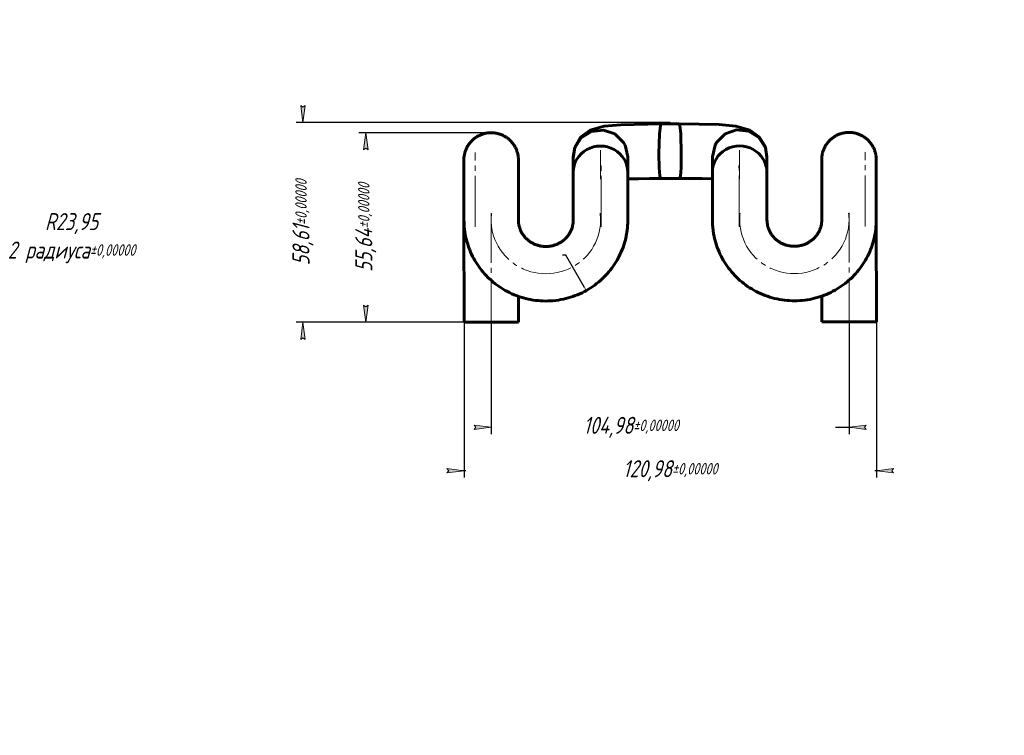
# Model space of a CAD drawing. Header units: millimetres. Extents: x 0 to 594, y 0 to 420.
# Tile 1 of 4: x 0 to 289, y 0 to 210. Entities that reach past the tile are written whole.
import ezdxf

# ---------------------------------------------------------------- set-up
doc = ezdxf.new("R2010")
doc.units = ezdxf.units.MM
for name, pattern in [('K5LT_AXLED', [19.5, 15, -1.5, 1.5, -1.5]), ('K5LT_BASIC', [0]), ('K5LT_THIN', [0])]:
    doc.linetypes.add(name, pattern=pattern)
doc.layers.add('Системный слой', color=7, linetype='Continuous')
doc.styles.add('KDIMTEXTSTYLE', font='GOST_AU.SHX', dxfattribs={"width": 0.96, "oblique": 15, "height": 5})
doc.dimstyles.new('KDIMSTYLE (1.00)', dxfattribs={"dimtxt": 5, "dimasz": 1, "dimexe": 2, "dimexo": 0, "dimgap": 1, "dimtad": 1, "dimtxsty": 'KDIMTEXTSTYLE', "dimsah": 1, "dimcen": 0, "dimdle": 1, "dimadec": 0, "dimazin": 0, "dimtfac": 0.667, "dimtmove": 0, "dimatfit": 3, "dimfxl": 1, "dimtvp": 1, "dimtolj": 1, "dimtzin": 0, "dimarcsym": 0})

# ---------------------------------------------------------------- blocks, each defined once
blk = doc.blocks.new('U24')
at = {"layer": 'Системный слой', "color": 150, "linetype": 'K5LT_BASIC', "lineweight": 60, "true_color": 0x0080ff}
for p, q in [((235.33, 121.29), (251.33, 121.3)), ((251.33, 121.3), (235.33, 121.29))]:
    blk.add_line(p, q, dxfattribs=at)
blk = doc.blocks.new('U25')
at = {"layer": 'Системный слой', "color": 150, "linetype": 'K5LT_BASIC', "lineweight": 60, "true_color": 0x0080ff}
for p, q in [((204.44, 173.99), (206.95, 176.49)), ((206.95, 176.49), (210.3, 177.66)), ((210.3, 177.66), (213.83, 177.27)), ((213.83, 177.27), (216.84, 175.4)), ((203.99, 173.19), (204.44, 173.99)), ((216.84, 175.4), (218.75, 172.42)), ((203.21, 169.74), (203.99, 173.19)), ((218.75, 172.42), (219.21, 169.76))]:
    blk.add_line(p, q, dxfattribs=at)
blk = doc.blocks.new('U26')
at = {"layer": 'Системный слой', "color": 150, "linetype": 'K5LT_BASIC', "lineweight": 60, "true_color": 0x0080ff}
for p, q in [((193.57, 163.4), (196.84, 163.4)), ((196.84, 163.4), (200.08, 163.36)), ((200.08, 163.36), (203.21, 163.28))]:
    blk.add_line(p, q, dxfattribs=at)
blk = doc.blocks.new('U27')
at = {"layer": 'Системный слой', "color": 150, "linetype": 'K5LT_BASIC', "lineweight": 60, "true_color": 0x0080ff}
for p, q in [((193.44, 179.4), (205.22, 179.2)), ((205.22, 179.2), (210.07, 178.77)), ((210.07, 178.77), (214.23, 177.62)), ((214.23, 177.62), (217.04, 175.57)), ((217.04, 175.57), (218.77, 172.68)), ((218.77, 172.68), (219.23, 169.42)), ((219.23, 169.42), (219.21, 169.14))]:
    blk.add_line(p, q, dxfattribs=at)
blk = doc.blocks.new('U28')
at = {"layer": 'Системный слой', "color": 150, "linetype": 'K5LT_BASIC', "lineweight": 60, "true_color": 0x0080ff}
for p, q in [((146.35, 121.2), (130.35, 121.19)), ((130.35, 121.19), (146.35, 121.2))]:
    blk.add_line(p, q, dxfattribs=at)
blk = doc.blocks.new('U29')
at = {"layer": 'Системный слой', "color": 150, "linetype": 'K5LT_BASIC', "lineweight": 60, "true_color": 0x0080ff}
for p, q in [((167.75, 177.23), (164.74, 175.35)), ((171.28, 177.62), (167.75, 177.23)), ((174.64, 176.46), (171.28, 177.62)), ((177.15, 173.96), (174.64, 176.46)), ((164.74, 175.35), (162.84, 172.36)), ((177.6, 173.17), (177.15, 173.96)), ((162.84, 172.36), (162.39, 169.71)), ((178.39, 169.72), (177.6, 173.17))]:
    blk.add_line(p, q, dxfattribs=at)
blk = doc.blocks.new('U30')
at = {"layer": 'Системный слой', "color": 150, "linetype": 'K5LT_BASIC', "lineweight": 60, "true_color": 0x0080ff}
for p, q in [((181.53, 163.34), (178.39, 163.25)), ((184.77, 163.39), (181.53, 163.34)), ((188.04, 163.4), (184.77, 163.39))]:
    blk.add_line(p, q, dxfattribs=at)
blk = doc.blocks.new('U31')
at = {"layer": 'Системный слой', "color": 150, "linetype": 'K5LT_BASIC', "lineweight": 60, "true_color": 0x0080ff}
for p, q in [((176.36, 179.18), (171.51, 178.74)), ((188.14, 179.39), (176.36, 179.18)), ((167.35, 177.58), (164.55, 175.52)), ((171.51, 178.74), (167.35, 177.58)), ((164.55, 175.52), (162.82, 172.63)), ((162.82, 172.63), (162.37, 169.36)), ((162.37, 169.36), (162.39, 169.09))]:
    blk.add_line(p, q, dxfattribs=at)
blk = doc.blocks.new('U32')
at = {"layer": 'Системный слой', "color": 150, "linetype": 'K5LT_BASIC', "lineweight": 60, "true_color": 0x0080ff}
for p, q in [((193.63, 178.98), (193.44, 179.4)), ((193.44, 179.4), (193.44, 179.4)), ((193.92, 176.47), (193.63, 178.98)), ((194.1, 170.61), (193.92, 176.47)), ((194.02, 166.54), (194.1, 170.61)), ((193.82, 164.19), (194.02, 166.54)), ((193.57, 163.4), (193.82, 164.19)), ((193.57, 163.4), (193.57, 163.4))]:
    blk.add_line(p, q, dxfattribs=at)
blk = doc.blocks.new('U33')
at = {"layer": 'Системный слой', "color": 150, "linetype": 'K5LT_BASIC', "lineweight": 60, "true_color": 0x0080ff}
for p, q in [((187.95, 178.98), (188.14, 179.39)), ((188.14, 179.39), (188.14, 179.39)), ((187.49, 170.6), (187.66, 176.46)), ((187.66, 176.46), (187.95, 178.98)), ((187.59, 166.54), (187.49, 170.6)), ((187.79, 164.18), (187.59, 166.54)), ((188.04, 163.4), (187.79, 164.18)), ((188.04, 163.4), (188.04, 163.4))]:
    blk.add_line(p, q, dxfattribs=at)
blk = doc.blocks.new('KDIMARROW_01')
at = {"layer": 'Системный слой'}
blk.add_hatch(color=0, dxfattribs=at).paths.add_polyline_path([(0, 0), (-5, 0.66), (-4.5, 0), (-5, -0.66)])
at = {"layer": 'Системный слой', "color": 0, "linetype": 'K5LT_THIN', "lineweight": 18}
for p, q in [((-4.5, 0), (-5, 0.66)), ((-5, 0.66), (0, 0)), ((0, 0), (-5, -0.66)), ((-5, -0.66), (-4.5, 0)), ((0, 0), (-1, 0))]:
    blk.add_line(p, q, dxfattribs=at)

msp = doc.modelspace()

# ---------------------------------------------------------------- linework, layer by layer
at = {"layer": 'Системный слой', "color": 150, "linetype": 'K5LT_BASIC', "lineweight": 60, "true_color": 0x0080ff}
for p, q in [((188.14, 179.395), (193.437, 179.4)), ((130.308, 168.817), (130.325, 151.154)), ((146.308, 168.832), (146.308, 168.832)), ((146.308, 168.832), (146.308, 168.832)), ((146.308, 168.832), (146.325, 151.169)), ((162.392, 165.184), (162.388, 169.706)), ((178.392, 165.199), (178.388, 169.721)), ((203.212, 165.222), (203.208, 169.744)), ((219.212, 165.237), (219.208, 169.759)), ((235.288, 168.915), (235.305, 151.253)), ((235.288, 168.915), (235.288, 168.915)), ((251.288, 168.93), (251.305, 151.268)), ((162.392, 165.184), (162.405, 151.184)), ((178.392, 165.199), (178.405, 151.199)), ((203.212, 165.222), (203.225, 151.222)), ((219.212, 165.237), (219.225, 151.237)), ((188.036, 163.395), (193.571, 163.4)), ((130.353, 121.189), (130.325, 151.154)), ((251.333, 121.302), (251.305, 151.268)), ((146.353, 121.204), (146.346, 128.799)), ((235.333, 121.287), (235.326, 128.883))]:
    msp.add_line(p, q, dxfattribs=at)
at = {"layer": 'Системный слой', "color": 30, "linetype": 'K5LT_AXLED', "lineweight": 18, "true_color": 0xff8000}
for p, q in [((133.617, 149.192), (133.596, 171)), ((170.394, 163.192), (170.386, 171.713)), ((211.214, 163.23), (211.206, 171.751)), ((248.017, 149.299), (247.996, 171.107)), ((170.595, 149.192), (170.578, 167.192)), ((211.039, 149.23), (211.022, 167.23)), ((138.355, 119.196), (138.323, 153.183)), ((243.335, 119.295), (243.303, 153.282))]:
    msp.add_line(p, q, dxfattribs=at)
at = {"layer": 'Системный слой', "color": 150, "linetype": 'K5LT_BASIC', "lineweight": 60, "true_color": 0x0080ff}
for centre in [(170.392, 165.192), (211.212, 165.23)]:
    msp.add_ellipse(centre, major_axis=(8, 0.008), ratio=0.9657185, start_param=0, end_param=3.1415927, dxfattribs=at)
at = {"layer": 'Системный слой', "color": 30, "linetype": 'K5LT_AXLED', "lineweight": 18, "true_color": 0xff8000}
for centre, major_axis, start_param, end_param in [((154.365, 151.177), (-16.04, -0.015), 6.1561048, 9.5518584), ((227.265, 151.245), (16.04, 0.015), 3.0145122, 6.4102658)]:
    msp.add_ellipse(centre, major_axis=major_axis, ratio=0.9810733, start_param=start_param, end_param=end_param, dxfattribs=at)
at = {"layer": 'Системный слой', "color": 150, "linetype": 'K5LT_BASIC', "lineweight": 60, "true_color": 0x0080ff}
for points, knots in [([(146.308, 168.832), (146.308, 168.853), (146.308, 168.874), (146.308, 168.926), (146.307, 168.958), (146.306, 169.049), (146.304, 169.108), (146.296, 169.283), (146.289, 169.399), (146.259, 169.737), (146.231, 169.96), (146.136, 170.508), (146.06, 170.832), (145.866, 171.468), (145.75, 171.781), (145.478, 172.389), (145.324, 172.684), (144.978, 173.254), (144.788, 173.529), (144.374, 174.051), (144.151, 174.3), (143.675, 174.768), (143.422, 174.987), (142.891, 175.391), (142.612, 175.577), (142.034, 175.913), (141.735, 176.062), (141.119, 176.323), (140.803, 176.434), (140.159, 176.616), (139.831, 176.687), (139.168, 176.786), (138.834, 176.815), (138.164, 176.831), (137.828, 176.818), (137.162, 176.75), (136.83, 176.695), (136.178, 176.544), (135.856, 176.448), (135.228, 176.216), (134.922, 176.081), (134.328, 175.773), (134.041, 175.6), (133.49, 175.22), (133.227, 175.013), (132.729, 174.568), (132.494, 174.33), (132.056, 173.827), (131.853, 173.561), (131.481, 173.007), (131.312, 172.719), (131.013, 172.124), (130.882, 171.817), (130.659, 171.189), (130.567, 170.869), (130.424, 170.219), (130.373, 169.89), (130.32, 169.313), (130.308, 169.052), (130.308, 168.818), (130.308, 168.817), (130.308, 168.817)], [0, 0, 0, 0, 0.0628528, 0.0628528, 0.1571321, 0.1571321, 0.3352152, 0.3352152, 0.6809058, 0.6809058, 1.3513361, 1.3513361, 2.3442324, 2.3442324, 3.3374662, 3.3374662, 4.3306931, 4.3306931, 5.3246044, 5.3246044, 6.319645, 6.319645, 7.3154743, 7.3154743, 8.3120277, 8.3120277, 9.3092515, 9.3092515, 10.3070969, 10.3070969, 11.3055506, 11.3055506, 12.3052973, 12.3052973, 13.3050394, 13.3050394, 14.3047833, 14.3047833, 15.3034581, 15.3034581, 16.3015537, 16.3015537, 17.2990152, 17.2990152, 18.2958491, 18.2958491, 19.2919569, 19.2919569, 20.2873283, 20.2873283, 21.2818245, 21.2818245, 22.2754113, 22.2754113, 23.2679293, 23.2679293, 24.2585486, 24.2585486, 24.9981173, 24.9981173, 24.9998882, 24.9998882, 24.9998882, 24.9998882]), ([(235.288, 168.915), (235.288, 168.936), (235.288, 168.957), (235.289, 169.01), (235.289, 169.041), (235.291, 169.132), (235.293, 169.192), (235.3, 169.367), (235.307, 169.482), (235.336, 169.821), (235.364, 170.043), (235.457, 170.592), (235.534, 170.916), (235.726, 171.553), (235.842, 171.865), (236.112, 172.474), (236.266, 172.77), (236.61, 173.34), (236.8, 173.615), (237.213, 174.138), (237.436, 174.388), (237.911, 174.856), (238.163, 175.075), (238.694, 175.481), (238.972, 175.668), (239.549, 176.004), (239.849, 176.154), (240.464, 176.416), (240.78, 176.528), (241.424, 176.711), (241.751, 176.782), (242.414, 176.883), (242.748, 176.913), (243.418, 176.93), (243.754, 176.918), (244.42, 176.851), (244.752, 176.796), (245.405, 176.646), (245.726, 176.551), (246.355, 176.321), (246.662, 176.186), (247.256, 175.879), (247.543, 175.707), (248.094, 175.328), (248.358, 175.121), (248.857, 174.677), (249.092, 174.439), (249.532, 173.937), (249.735, 173.672), (250.108, 173.119), (250.277, 172.831), (250.578, 172.236), (250.71, 171.929), (250.934, 171.302), (251.026, 170.982), (251.17, 170.332), (251.222, 170.003), (251.276, 169.426), (251.288, 169.166), (251.288, 168.931), (251.288, 168.931), (251.288, 168.93)], [0, 0, 0, 0, 0.0628528, 0.0628528, 0.1571321, 0.1571321, 0.3352151, 0.3352151, 0.6809057, 0.6809057, 1.351336, 1.351336, 2.3442324, 2.3442324, 3.3374661, 3.3374661, 4.330693, 4.330693, 5.3246043, 5.3246043, 6.319645, 6.319645, 7.3154742, 7.3154742, 8.3120276, 8.3120276, 9.3092514, 9.3092514, 10.3070968, 10.3070968, 11.3055505, 11.3055505, 12.3052972, 12.3052972, 13.3050394, 13.3050394, 14.3047832, 14.3047832, 15.3034581, 15.3034581, 16.3015536, 16.3015536, 17.2990151, 17.2990151, 18.295849, 18.295849, 19.2919568, 19.2919568, 20.2873282, 20.2873282, 21.2818244, 21.2818244, 22.2754112, 22.2754112, 23.2679292, 23.2679292, 24.2585486, 24.2585486, 24.9981173, 24.9981173, 24.9998882, 24.9998882, 24.9998882, 24.9998882]), ([(130.325, 151.154), (130.325, 151.154), (130.325, 151.153), (130.379, 150.24), (130.38, 149.324), (130.596, 147.506), (130.757, 146.603), (131.184, 144.819), (131.451, 143.939), (132.085, 142.213), (132.453, 141.368), (133.288, 139.723), (133.754, 138.923), (134.78, 137.38), (135.339, 136.637), (136.545, 135.216), (137.192, 134.539), (138.566, 133.261), (139.293, 132.661), (140.818, 131.545), (141.616, 131.03), (143.277, 130.094), (144.138, 129.674), (145.458, 129.124), (145.9, 128.955), (146.812, 128.637), (147.282, 128.488), (148.696, 128.089), (149.651, 127.881), (151.59, 127.579), (152.573, 127.486), (154.556, 127.42), (155.555, 127.449), (157.537, 127.627), (158.519, 127.777), (160.448, 128.192), (161.395, 128.457), (163.239, 129.096), (164.136, 129.468), (165.872, 130.314), (166.711, 130.787), (168.318, 131.824), (169.087, 132.388), (170.547, 133.598), (171.238, 134.243), (172.535, 135.606), (173.14, 136.323), (174.259, 137.819), (174.774, 138.598), (175.704, 140.206), (176.12, 141.034), (176.85, 142.729), (177.165, 143.596), (177.69, 145.358), (177.9, 146.253), (178.129, 147.568), (178.19, 147.98), (178.272, 148.666), (178.3, 148.939), (178.349, 149.527), (178.369, 149.842), (178.398, 150.504), (178.405, 150.852), (178.405, 151.199)], [0, 0, 0, 0, 0.0003812, 0.0003812, 0.9181734, 0.9181734, 1.8369783, 1.8369783, 2.7576818, 2.7576818, 3.6795428, 3.6795428, 4.6050915, 4.6050915, 5.534107, 5.534107, 6.4682197, 6.4682197, 7.4078406, 7.4078406, 8.3540158, 8.3540158, 9.3076801, 9.3076801, 9.778386, 9.778386, 10.2694779, 10.2694779, 11.2407005, 11.2407005, 12.2218193, 12.2218193, 13.2142649, 13.2142649, 14.2014605, 14.2014605, 15.177984, 15.177984, 16.144561, 16.144561, 17.1025812, 17.1025812, 18.0523266, 18.0523266, 18.9955867, 18.9955867, 19.9321025, 19.9321025, 20.8641981, 20.8641981, 21.7907753, 21.7907753, 22.7154393, 22.7154393, 23.6382676, 23.6382676, 24.0572782, 24.0572782, 24.3330129, 24.3330129, 24.6505263, 24.6505263, 24.9999963, 24.9999963, 24.9999963, 24.9999963]), ([(146.325, 151.169), (146.325, 151.169), (146.325, 151.169), (146.342, 150.879), (146.343, 150.588), (146.411, 150.01), (146.463, 149.722), (146.599, 149.154), (146.684, 148.873), (146.887, 148.321), (147.005, 148.049), (147.274, 147.519), (147.425, 147.26), (147.759, 146.758), (147.941, 146.515), (148.337, 146.049), (148.55, 145.827), (149.004, 145.404), (149.245, 145.204), (149.755, 144.832), (150.022, 144.659), (150.581, 144.344), (150.872, 144.202), (151.474, 143.951), (151.784, 143.843), (152.421, 143.663), (152.748, 143.592), (153.411, 143.488), (153.748, 143.456), (154.428, 143.433), (154.77, 143.443), (155.449, 143.504), (155.786, 143.555), (156.445, 143.697), (156.769, 143.787), (157.396, 144.005), (157.701, 144.131), (158.287, 144.417), (158.57, 144.576), (159.109, 144.924), (159.366, 145.112), (159.666, 145.361), (159.722, 145.409), (159.845, 145.517), (159.912, 145.577), (160.054, 145.71), (160.128, 145.783), (160.342, 146), (160.478, 146.149), (160.805, 146.536), (160.987, 146.781), (161.321, 147.287), (161.472, 147.548), (161.74, 148.082), (161.857, 148.355), (162.058, 148.911), (162.142, 149.193), (162.275, 149.763), (162.325, 150.051), (162.39, 150.621), (162.405, 150.903), (162.405, 151.184)], [0, 0, 0, 0, 0.0004018, 0.0004018, 0.9900873, 0.9900873, 1.978546, 1.978546, 2.9676343, 2.9676343, 3.9608331, 3.9608331, 4.9571227, 4.9571227, 5.9596183, 5.9596183, 6.9671415, 6.9671415, 7.9823933, 7.9823933, 9.005147, 9.005147, 10.0371795, 10.0371795, 11.078771, 11.078771, 12.1311626, 12.1311626, 13.1949056, 13.1949056, 14.2708666, 14.2708666, 15.341252, 15.341252, 16.3997875, 16.3997875, 17.446533, 17.446533, 18.4847683, 18.4847683, 19.5144258, 19.5144258, 19.7540164, 19.7540164, 20.0488055, 20.0488055, 20.3882556, 20.3882556, 21.0492909, 21.0492909, 22.0591559, 22.0591559, 23.0622121, 23.0622121, 24.0581978, 24.0581978, 25.0513404, 25.0513404, 26.0403284, 26.0403284, 27, 27, 27, 27]), ([(251.305, 151.268), (251.305, 151.267), (251.305, 151.267), (251.252, 150.354), (251.253, 149.437), (251.041, 147.619), (250.881, 146.716), (250.458, 144.931), (250.193, 144.05), (249.562, 142.324), (249.195, 141.478), (248.364, 139.831), (247.899, 139.031), (246.876, 137.485), (246.318, 136.741), (245.115, 135.318), (244.469, 134.64), (243.098, 133.359), (242.372, 132.758), (240.849, 131.639), (240.051, 131.123), (238.393, 130.184), (237.532, 129.761), (236.213, 129.209), (235.772, 129.039), (234.861, 128.72), (234.391, 128.57), (232.978, 128.168), (232.023, 127.958), (230.085, 127.652), (229.101, 127.558), (227.119, 127.489), (226.12, 127.515), (224.137, 127.69), (223.155, 127.837), (221.225, 128.249), (220.278, 128.512), (218.433, 129.147), (217.534, 129.518), (215.797, 130.361), (214.957, 130.833), (213.348, 131.867), (212.578, 132.429), (211.116, 133.636), (210.423, 134.28), (209.125, 135.641), (208.518, 136.357), (207.396, 137.85), (206.88, 138.628), (205.947, 140.234), (205.529, 141.061), (204.796, 142.755), (204.479, 143.621), (203.951, 145.383), (203.739, 146.277), (203.508, 147.592), (203.446, 148.004), (203.363, 148.69), (203.335, 148.962), (203.284, 149.55), (203.264, 149.865), (203.233, 150.527), (203.225, 150.875), (203.225, 151.222)], [0, 0, 0, 0, 0.0003812, 0.0003812, 0.9181734, 0.9181734, 1.8369783, 1.8369783, 2.7576818, 2.7576818, 3.6795428, 3.6795428, 4.6050915, 4.6050915, 5.534107, 5.534107, 6.4682197, 6.4682197, 7.4078406, 7.4078406, 8.3540158, 8.3540158, 9.3076801, 9.3076801, 9.778386, 9.778386, 10.2694779, 10.2694779, 11.2407005, 11.2407005, 12.2218193, 12.2218193, 13.2142649, 13.2142649, 14.2014605, 14.2014605, 15.177984, 15.177984, 16.144561, 16.144561, 17.1025812, 17.1025812, 18.0523266, 18.0523266, 18.9955867, 18.9955867, 19.9321025, 19.9321025, 20.8641981, 20.8641981, 21.7907753, 21.7907753, 22.7154393, 22.7154393, 23.6382676, 23.6382676, 24.0572782, 24.0572782, 24.3330129, 24.3330129, 24.6505263, 24.6505263, 24.9999963, 24.9999963, 24.9999963, 24.9999963]), ([(235.305, 151.253), (235.305, 151.252), (235.305, 151.252), (235.288, 150.962), (235.289, 150.671), (235.221, 150.093), (235.17, 149.806), (235.035, 149.237), (234.951, 148.956), (234.749, 148.403), (234.631, 148.131), (234.363, 147.6), (234.212, 147.341), (233.88, 146.839), (233.698, 146.596), (233.303, 146.129), (233.091, 145.906), (232.637, 145.482), (232.396, 145.282), (231.887, 144.909), (231.62, 144.735), (231.062, 144.419), (230.771, 144.277), (230.17, 144.025), (229.86, 143.916), (229.223, 143.735), (228.897, 143.663), (228.234, 143.558), (227.896, 143.526), (227.217, 143.502), (226.874, 143.511), (226.195, 143.57), (225.858, 143.621), (225.199, 143.762), (224.875, 143.851), (224.247, 144.067), (223.942, 144.193), (223.355, 144.478), (223.073, 144.636), (222.533, 144.983), (222.276, 145.171), (221.975, 145.419), (221.919, 145.467), (221.795, 145.575), (221.728, 145.635), (221.586, 145.768), (221.512, 145.84), (221.298, 146.057), (221.162, 146.206), (220.834, 146.593), (220.651, 146.837), (220.316, 147.342), (220.165, 147.603), (219.896, 148.137), (219.778, 148.41), (219.576, 148.965), (219.492, 149.247), (219.357, 149.817), (219.307, 150.105), (219.242, 150.674), (219.225, 150.956), (219.225, 151.237)], [0, 0, 0, 0, 0.0004018, 0.0004018, 0.9900873, 0.9900873, 1.978546, 1.978546, 2.9676343, 2.9676343, 3.9608331, 3.9608331, 4.9571227, 4.9571227, 5.9596183, 5.9596183, 6.9671415, 6.9671415, 7.9823933, 7.9823933, 9.005147, 9.005147, 10.0371795, 10.0371795, 11.078771, 11.078771, 12.1311626, 12.1311626, 13.1949056, 13.1949056, 14.2708666, 14.2708666, 15.341252, 15.341252, 16.3997875, 16.3997875, 17.446533, 17.446533, 18.4847683, 18.4847683, 19.5144258, 19.5144258, 19.7540164, 19.7540164, 20.0488055, 20.0488055, 20.3882556, 20.3882556, 21.0492909, 21.0492909, 22.0591559, 22.0591559, 23.0622121, 23.0622121, 24.0581978, 24.0581978, 25.0513404, 25.0513404, 26.0403284, 26.0403284, 27, 27, 27, 27])]:
    msp.add_open_spline(points, degree=3, knots=knots, dxfattribs=at)

# ---------------------------------------------------------------- block references
at = {"layer": 'Системный слой'}
for name in ['U31', 'U33', 'U27', 'U32', 'U29', 'U25', 'U30', 'U26', 'U28', 'U24']:
    msp.add_blockref(name, (0, 0), dxfattribs=at)

# ---------------------------------------------------------------- dimensions: what is measured, and where the dimension line sits
at = {"layer": 'Системный слой', "color": 7}
for base, p1, p2, location in [((83.107, 121.189), (190.788, 179.796), (130.353, 121.189), (83.107, 150.492)), ((101.5328, 176.8314), (138.3532, 121.1963), (138.1638, 176.8314), (101.5328, 149.0139))]:
    msp.add_linear_dim(base=base, p1=p1, p2=p2, angle=90, location=location, dimstyle='KDIMSTYLE (1.00)', override={"dimexo": 0, "dimpost": '\\H5.0;\\W0.965;\\Q15;<>', "dimblk1": 'KDIMARROW_01', "dimblk2": 'KDIMARROW_01', "dimse1": 0, "dimse2": 0, "dimclrt": 7, "dimtol": 1, "dimtp": 0, "dimtm": 0, "dimtdec": 5, "dimtolj": 1}, dxfattribs=at).render()
msp.add_radius_dim(center=(154.248, 151.275), mpoint=(166.202, 130.521), dimstyle='KDIMSTYLE (1.00)', override={"dimtih": 1, "dimtoh": 1, "dimpost": '\\H5.0;\\W0.965;\\Q15;<>\\X\\H5.0;\\W0.965;\\Q15;\\Q15;2 радиуса', "dimblk2": 'KDIMARROW_01', "dimclrt": 7, "dimtol": 1, "dimtp": 0, "dimtm": 0, "dimtdec": 5, "dimtmove": 1, "dimtolj": 1}, dxfattribs=at).render()
for base, p1, p2, location in [((130.353, 77.65), (251.333, 121.302), (130.353, 121.189), (190.843, 77.65)), ((138.353, 90.383), (243.333, 121.295), (138.353, 121.196), (179.353, 90.383))]:
    msp.add_linear_dim(base=base, p1=p1, p2=p2, location=location, dimstyle='KDIMSTYLE (1.00)', override={"dimexo": 0, "dimpost": '\\H5.0;\\W0.965;\\Q15;<>', "dimblk1": 'KDIMARROW_01', "dimblk2": 'KDIMARROW_01', "dimse1": 0, "dimse2": 0, "dimclrt": 7, "dimtol": 1, "dimtp": 0, "dimtm": 0, "dimtdec": 5, "dimtolj": 1}, dxfattribs=at).render()

doc.saveas('drawing.dxf')
